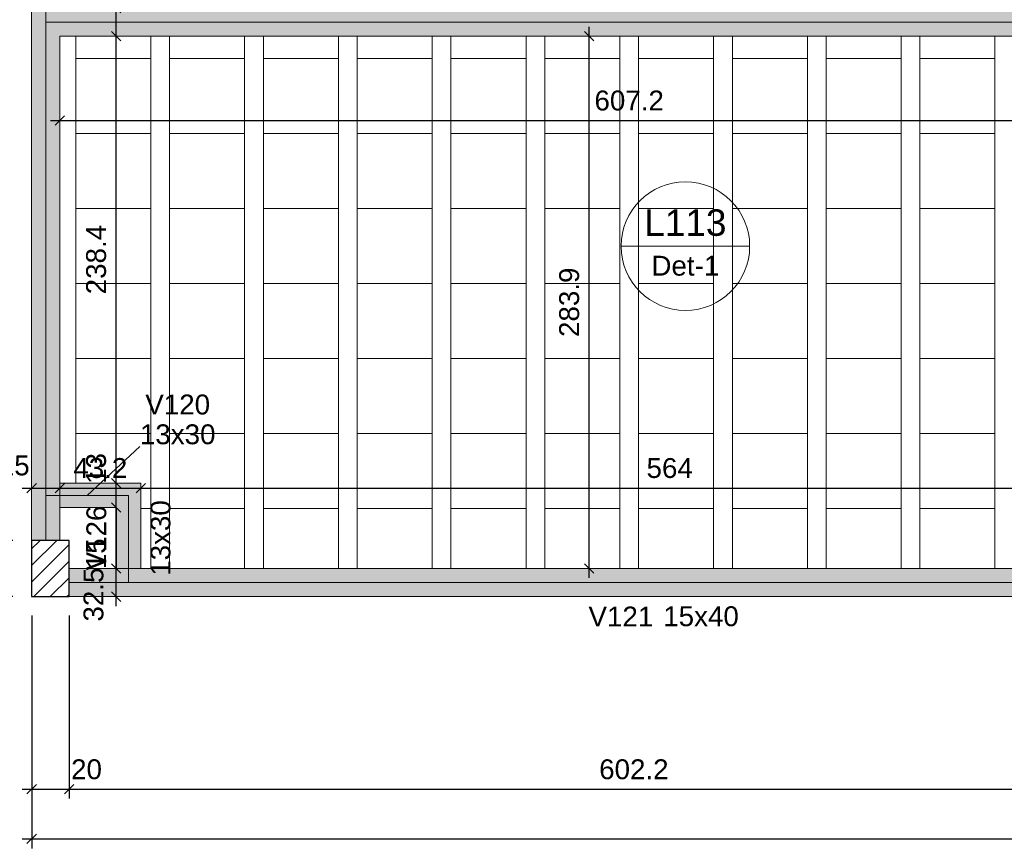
# Model space of a CAD drawing. Header units: millimetres. Extents: x 0 to 119, y 0 to 84.
# Tile 3 of 35: x 10 to 21, y 32 to 41. Entities that reach past the tile are written whole.
import ezdxf

# ---------------------------------------------------------------- set-up
doc = ezdxf.new("R2010")
doc.units = ezdxf.units.MM
doc.header["$MEASUREMENT"] = 0
doc.linetypes.add('NULL', pattern=[0])
doc.layers.get('0').update_dxf_attribs({"lineweight": 18})
for name, color, linetype, lineweight in [('FO-Cotas', 5, 'Continuous', 5), ('FO-Eixos', 5, 'Continuous', 5), ('FO-Hachura pilar que passa', 19, 'Continuous', 5), ('FO-Hachura viga', 43, 'Continuous', 5), ('FO-Hachuras das lajes', 1, 'Continuous', 20), ('FO-Pilares', 4, 'Continuous', 30), ('FO-Textos das lajes', 3, 'Continuous', 20), ('FO-Textos das vigas', 7, 'Continuous', 5), ('FO-Vigas', 1, 'Continuous', 20)]:
    doc.layers.add(name, color=color, linetype=linetype, lineweight=lineweight)
doc.styles.add('Arial', font='txt')
doc.dimstyles.new('UM_50.000000', dxfattribs={"dimtxt": 0.18, "dimasz": 0.1, "dimexe": 0.1, "dimexo": 0.2, "dimgap": 0, "dimtad": 1, "dimtih": 1, "dimtoh": 1, "dimdec": 1, "dimlfac": 50, "dimzin": 0, "dimdsep": 46, "dimtxsty": 'Standard', "dimcen": 0.09, "dimdle": 0.1, "dimadec": 1, "dimazin": 2, "dimtfac": 1, "dimtdec": 4, "dimtofl": 0, "dimtmove": 0, "dimatfit": 3, "dimfxl": 1, "dimtolj": 1, "dimarcsym": 0})

# ---------------------------------------------------------------- blocks, each defined once
blk = doc.blocks.new('_Oblique')
at = {"color": 0, "linetype": 'ByBlock', "lineweight": -2}
blk.add_line((-0.5, -0.5), (0.5, 0.5), dxfattribs=at)
blk = doc.blocks.new('*D26')
at = {"layer": 'Defpoints', "color": 0}
for p in [(10.315, 34.555), (10.715, 34.555), (10.715, 32.501)]:
    blk.add_point(p, dxfattribs=at)
at = {"layer": 'FO-Cotas', "color": 0, "lineweight": -2}
for p, q in [((10.315, 34.355), (10.315, 32.401)), ((10.715, 34.355), (10.715, 32.401)), ((10.215, 32.501), (10.815, 32.501))]:
    blk.add_line(p, q, dxfattribs=at)
at = {"layer": 'FO-Cotas', "color": 0, "lineweight": -2, "xscale": 0.1, "yscale": 0.1, "zscale": 0.1, "rotation": 180}
blk.add_blockref('_Oblique', (10.315, 32.501), dxfattribs=at)
at = {"layer": 'FO-Cotas', "color": 0, "lineweight": -2, "xscale": 0.1, "yscale": 0.1, "zscale": 0.1}
blk.add_blockref('_Oblique', (10.715, 32.501), dxfattribs=at)
at = {"layer": 'FO-Cotas', "color": 7, "insert": (10.9, 32.713), "char_height": 0.2118, "attachment_point": 5, "rotation": 0.0057, "style": 'Arial'}
blk.add_mtext('\\A1;20', dxfattribs=at)
blk = doc.blocks.new('*D27')
at = {"layer": 'Defpoints', "color": 0}
for p in [(10.715, 34.555), (22.758, 34.041), (22.758, 32.501)]:
    blk.add_point(p, dxfattribs=at)
at = {"layer": 'FO-Cotas', "color": 0, "lineweight": -2}
for p, q in [((10.715, 34.355), (10.715, 32.401)), ((22.758, 33.841), (22.758, 32.401)), ((10.615, 32.501), (22.858, 32.501))]:
    blk.add_line(p, q, dxfattribs=at)
at = {"layer": 'FO-Cotas', "color": 0, "lineweight": -2, "xscale": 0.1, "yscale": 0.1, "zscale": 0.1, "rotation": 180}
blk.add_blockref('_Oblique', (10.715, 32.501), dxfattribs=at)
at = {"layer": 'FO-Cotas', "color": 0, "lineweight": -2, "xscale": 0.1, "yscale": 0.1, "zscale": 0.1}
blk.add_blockref('_Oblique', (22.758, 32.501), dxfattribs=at)
at = {"layer": 'FO-Cotas', "color": 7, "insert": (16.736, 32.713), "char_height": 0.2118, "attachment_point": 5, "rotation": 0.0057, "style": 'Arial'}
blk.add_mtext('\\A1;602.2', dxfattribs=at)
blk = doc.blocks.new('*D44')
at = {"layer": 'Defpoints', "color": 0}
for p in [(10.315, 34.555), (79.615, 33.913), (79.615, 31.971)]:
    blk.add_point(p, dxfattribs=at)
at = {"layer": 'FO-Cotas', "color": 0, "lineweight": -2}
for p, q in [((10.315, 34.355), (10.315, 31.871)), ((79.615, 33.713), (79.615, 31.871)), ((10.215, 31.971), (79.715, 31.971))]:
    blk.add_line(p, q, dxfattribs=at)
at = {"layer": 'FO-Cotas', "color": 0, "lineweight": -2, "xscale": 0.1, "yscale": 0.1, "zscale": 0.1, "rotation": 180}
blk.add_blockref('_Oblique', (10.315, 31.971), dxfattribs=at)
at = {"layer": 'FO-Cotas', "color": 0, "lineweight": -2, "xscale": 0.1, "yscale": 0.1, "zscale": 0.1}
blk.add_blockref('_Oblique', (79.615, 31.971), dxfattribs=at)
at = {"layer": 'FO-Cotas', "color": 7, "insert": (44.965, 32.183), "char_height": 0.2118, "attachment_point": 5, "style": 'Arial'}
blk.add_mtext('\\A1;3465', dxfattribs=at)
blk = doc.blocks.new('*D47')
at = {"layer": 'Defpoints', "color": 0}
for p in [(8.903, 35.155), (10.315, 35.155), (10.315, 34.555)]:
    blk.add_point(p, dxfattribs=at)
at = {"layer": 'FO-Cotas', "color": 0, "lineweight": -2}
for p, q in [((8.903, 34.455), (8.903, 35.255)), ((10.115, 35.155), (8.803, 35.155)), ((10.115, 34.555), (8.803, 34.555))]:
    blk.add_line(p, q, dxfattribs=at)
at = {"layer": 'FO-Cotas', "color": 0, "lineweight": -2, "xscale": 0.1, "yscale": 0.1, "zscale": 0.1}
for p, rotation in [((8.903, 35.155), 90), ((8.903, 34.555), 270)]:
    blk.add_blockref('_Oblique', p, dxfattribs=dict(at, rotation=rotation))
at = {"layer": 'FO-Cotas', "color": 7, "insert": (8.691, 34.855), "char_height": 0.2118, "attachment_point": 5, "rotation": 90, "style": 'Arial'}
blk.add_mtext('\\A1;30', dxfattribs=at)
blk = doc.blocks.new('*D48')
at = {"layer": 'Defpoints', "color": 0}
for p in [(8.903, 41.498), (10.315, 41.498), (10.315, 35.155)]:
    blk.add_point(p, dxfattribs=at)
at = {"layer": 'FO-Cotas', "color": 0, "lineweight": -2}
for p, q in [((8.903, 35.055), (8.903, 41.598)), ((10.115, 41.498), (8.803, 41.498)), ((10.115, 35.155), (8.803, 35.155))]:
    blk.add_line(p, q, dxfattribs=at)
at = {"layer": 'FO-Cotas', "color": 0, "lineweight": -2, "xscale": 0.1, "yscale": 0.1, "zscale": 0.1}
for p, rotation in [((8.903, 41.498), 90), ((8.903, 35.155), 270)]:
    blk.add_blockref('_Oblique', p, dxfattribs=dict(at, rotation=rotation))
at = {"layer": 'FO-Cotas', "color": 7, "insert": (8.691, 38.327), "char_height": 0.2118, "attachment_point": 5, "rotation": 90, "style": 'Arial'}
blk.add_mtext('\\A1;317.2', dxfattribs=at)
blk = doc.blocks.new('*D58')
at = {"layer": 'Defpoints', "color": 0}
for p in [(8.373, 75.408), (10.315, 75.408), (10.315, 34.555)]:
    blk.add_point(p, dxfattribs=at)
at = {"layer": 'FO-Cotas', "color": 0, "lineweight": -2}
for p, q in [((8.373, 34.455), (8.373, 75.508)), ((10.115, 75.408), (8.273, 75.408)), ((10.115, 34.555), (8.273, 34.555))]:
    blk.add_line(p, q, dxfattribs=at)
at = {"layer": 'FO-Cotas', "color": 0, "lineweight": -2, "xscale": 0.1, "yscale": 0.1, "zscale": 0.1}
for p, rotation in [((8.373, 75.408), 90), ((8.373, 34.555), 270)]:
    blk.add_blockref('_Oblique', p, dxfattribs=dict(at, rotation=rotation))
at = {"layer": 'FO-Cotas', "color": 7, "insert": (8.161, 54.982), "char_height": 0.2118, "attachment_point": 5, "rotation": 90, "style": 'Arial'}
blk.add_mtext('\\A1;2042.7', dxfattribs=at)
blk = doc.blocks.new('*D81')
at = {"layer": 'Defpoints', "color": 0}
for p in [(10.315, 35.713), (10.615, 35.713), (10.615, 35.713)]:
    blk.add_point(p, dxfattribs=at)
at = {"layer": 'FO-Cotas', "color": 0, "lineweight": -2}
blk.add_line((10.215, 35.713), (10.715, 35.713), dxfattribs=at)
at = {"layer": 'FO-Cotas', "color": 0, "lineweight": -2, "xscale": 0.1, "yscale": 0.1, "zscale": 0.1, "rotation": 180}
blk.add_blockref('_Oblique', (10.315, 35.713), dxfattribs=at)
at = {"layer": 'FO-Cotas', "color": 0, "lineweight": -2, "xscale": 0.1, "yscale": 0.1, "zscale": 0.1}
blk.add_blockref('_Oblique', (10.615, 35.713), dxfattribs=at)
at = {"layer": 'FO-Cotas', "color": 7, "insert": (10.129, 35.953), "char_height": 0.2118, "attachment_point": 5, "rotation": 0.0057, "style": 'Arial'}
blk.add_mtext('\\A1;15', dxfattribs=at)
blk = doc.blocks.new('*D82')
at = {"layer": 'Defpoints', "color": 0}
for p in [(10.615, 35.713), (11.479, 35.713), (11.479, 35.713)]:
    blk.add_point(p, dxfattribs=at)
at = {"layer": 'FO-Cotas', "color": 0, "lineweight": -2}
blk.add_line((10.515, 35.713), (11.579, 35.713), dxfattribs=at)
at = {"layer": 'FO-Cotas', "color": 0, "lineweight": -2, "xscale": 0.1, "yscale": 0.1, "zscale": 0.1, "rotation": 180}
blk.add_blockref('_Oblique', (10.615, 35.713), dxfattribs=at)
at = {"layer": 'FO-Cotas', "color": 0, "lineweight": -2, "xscale": 0.1, "yscale": 0.1, "zscale": 0.1}
blk.add_blockref('_Oblique', (11.479, 35.713), dxfattribs=at)
at = {"layer": 'FO-Cotas', "color": 7, "insert": (11.047, 35.925), "char_height": 0.2118, "attachment_point": 5, "rotation": 0.0057, "style": 'Arial'}
blk.add_mtext('\\A1;43.2', dxfattribs=at)
blk = doc.blocks.new('*D83')
at = {"layer": 'Defpoints', "color": 0}
for p in [(11.479, 35.713), (22.758, 35.713), (22.758, 35.713)]:
    blk.add_point(p, dxfattribs=at)
at = {"layer": 'FO-Cotas', "color": 0, "lineweight": -2}
blk.add_line((11.379, 35.713), (22.858, 35.713), dxfattribs=at)
at = {"layer": 'FO-Cotas', "color": 0, "lineweight": -2, "xscale": 0.1, "yscale": 0.1, "zscale": 0.1, "rotation": 180}
blk.add_blockref('_Oblique', (11.479, 35.713), dxfattribs=at)
at = {"layer": 'FO-Cotas', "color": 0, "lineweight": -2, "xscale": 0.1, "yscale": 0.1, "zscale": 0.1}
blk.add_blockref('_Oblique', (22.758, 35.713), dxfattribs=at)
at = {"layer": 'FO-Cotas', "color": 7, "insert": (17.118, 35.925), "char_height": 0.2118, "attachment_point": 5, "rotation": 0.0057, "style": 'Arial'}
blk.add_mtext('\\A1;564', dxfattribs=at)
blk = doc.blocks.new('*D99')
at = {"layer": 'Defpoints', "color": 0}
for p in [(10.615, 39.632), (22.758, 39.632), (22.758, 39.632)]:
    blk.add_point(p, dxfattribs=at)
at = {"layer": 'FO-Cotas', "color": 0, "lineweight": -2}
blk.add_line((10.515, 39.632), (22.858, 39.632), dxfattribs=at)
at = {"layer": 'FO-Cotas', "color": 0, "lineweight": -2, "xscale": 0.1, "yscale": 0.1, "zscale": 0.1, "rotation": 180}
blk.add_blockref('_Oblique', (10.615, 39.632), dxfattribs=at)
at = {"layer": 'FO-Cotas', "color": 0, "lineweight": -2, "xscale": 0.1, "yscale": 0.1, "zscale": 0.1}
blk.add_blockref('_Oblique', (22.758, 39.632), dxfattribs=at)
at = {"layer": 'FO-Cotas', "color": 7, "insert": (16.686, 39.844), "char_height": 0.2118, "attachment_point": 5, "rotation": 0.0057, "style": 'Arial'}
blk.add_mtext('\\A1;607.2', dxfattribs=at)
blk = doc.blocks.new('*D141')
at = {"layer": 'Defpoints', "color": 0}
for p in [(11.215, 34.855), (11.215, 34.855), (11.215, 34.555)]:
    blk.add_point(p, dxfattribs=at)
at = {"layer": 'FO-Cotas', "color": 0, "lineweight": -2}
blk.add_line((11.215, 34.455), (11.215, 34.955), dxfattribs=at)
at = {"layer": 'FO-Cotas', "color": 0, "lineweight": -2, "xscale": 0.1, "yscale": 0.1, "zscale": 0.1}
for p, rotation in [((11.215, 34.855), 90), ((11.215, 34.555), 270)]:
    blk.add_blockref('_Oblique', p, dxfattribs=dict(at, rotation=rotation))
at = {"layer": 'FO-Cotas', "color": 7, "insert": (11.003, 35.012), "char_height": 0.2118, "attachment_point": 5, "rotation": 90, "style": 'Arial'}
blk.add_mtext('\\A1;15', dxfattribs=at)
blk = doc.blocks.new('*D142')
at = {"layer": 'Defpoints', "color": 0}
for p in [(11.215, 35.505), (11.215, 35.505), (11.215, 34.855)]:
    blk.add_point(p, dxfattribs=at)
at = {"layer": 'FO-Cotas', "color": 0, "lineweight": -2}
blk.add_line((11.215, 34.755), (11.215, 35.605), dxfattribs=at)
at = {"layer": 'FO-Cotas', "color": 0, "lineweight": -2, "xscale": 0.1, "yscale": 0.1, "zscale": 0.1}
for p, rotation in [((11.215, 35.505), 90), ((11.215, 34.855), 270)]:
    blk.add_blockref('_Oblique', p, dxfattribs=dict(at, rotation=rotation))
at = {"layer": 'FO-Cotas', "color": 7, "insert": (10.975, 34.577), "char_height": 0.2118, "attachment_point": 5, "rotation": 90, "style": 'Arial'}
blk.add_mtext('\\A1;32.5', dxfattribs=at)
blk = doc.blocks.new('*D143')
at = {"layer": 'Defpoints', "color": 0}
for p in [(11.215, 35.765), (11.215, 35.765), (11.215, 35.505)]:
    blk.add_point(p, dxfattribs=at)
at = {"layer": 'FO-Cotas', "color": 0, "lineweight": -2}
blk.add_line((11.215, 35.405), (11.215, 35.865), dxfattribs=at)
at = {"layer": 'FO-Cotas', "color": 0, "lineweight": -2, "xscale": 0.1, "yscale": 0.1, "zscale": 0.1}
for p, rotation in [((11.215, 35.765), 90), ((11.215, 35.505), 270)]:
    blk.add_blockref('_Oblique', p, dxfattribs=dict(at, rotation=rotation))
at = {"layer": 'FO-Cotas', "color": 7, "insert": (11.003, 35.922), "char_height": 0.2118, "attachment_point": 5, "rotation": 90, "style": 'Arial'}
blk.add_mtext('\\A1;13', dxfattribs=at)
blk = doc.blocks.new('*D144')
at = {"layer": 'Defpoints', "color": 0}
for p in [(11.215, 40.532), (11.215, 40.532), (11.215, 35.765)]:
    blk.add_point(p, dxfattribs=at)
at = {"layer": 'FO-Cotas', "color": 0, "lineweight": -2}
blk.add_line((11.215, 35.665), (11.215, 40.632), dxfattribs=at)
at = {"layer": 'FO-Cotas', "color": 0, "lineweight": -2, "xscale": 0.1, "yscale": 0.1, "zscale": 0.1}
for p, rotation in [((11.215, 40.532), 90), ((11.215, 35.765), 270)]:
    blk.add_blockref('_Oblique', p, dxfattribs=dict(at, rotation=rotation))
at = {"layer": 'FO-Cotas', "color": 7, "insert": (11.003, 38.149), "char_height": 0.2118, "attachment_point": 5, "rotation": 90, "style": 'Arial'}
blk.add_mtext('\\A1;238.4', dxfattribs=at)
blk = doc.blocks.new('*D145')
at = {"layer": 'Defpoints', "color": 0}
for p in [(11.215, 40.832), (11.215, 40.832), (11.215, 40.532)]:
    blk.add_point(p, dxfattribs=at)
at = {"layer": 'FO-Cotas', "color": 0, "lineweight": -2}
blk.add_line((11.215, 40.432), (11.215, 40.932), dxfattribs=at)
at = {"layer": 'FO-Cotas', "color": 0, "lineweight": -2, "xscale": 0.1, "yscale": 0.1, "zscale": 0.1}
for p, rotation in [((11.215, 40.832), 90), ((11.215, 40.532), 270)]:
    blk.add_blockref('_Oblique', p, dxfattribs=dict(at, rotation=rotation))
at = {"layer": 'FO-Cotas', "color": 7, "insert": (11.003, 40.989), "char_height": 0.2118, "attachment_point": 5, "rotation": 90, "style": 'Arial'}
blk.add_mtext('\\A1;15', dxfattribs=at)
blk = doc.blocks.new('*D150')
at = {"layer": 'Defpoints', "color": 0}
for p in [(16.259, 40.532), (16.259, 40.532), (16.259, 34.855)]:
    blk.add_point(p, dxfattribs=at)
at = {"layer": 'FO-Cotas', "color": 0, "lineweight": -2}
blk.add_line((16.259, 34.755), (16.259, 40.632), dxfattribs=at)
at = {"layer": 'FO-Cotas', "color": 0, "lineweight": -2, "xscale": 0.1, "yscale": 0.1, "zscale": 0.1}
for p, rotation in [((16.259, 40.532), 90), ((16.259, 34.855), 270)]:
    blk.add_blockref('_Oblique', p, dxfattribs=dict(at, rotation=rotation))
at = {"layer": 'FO-Cotas', "color": 7, "insert": (16.047, 37.694), "char_height": 0.2118, "attachment_point": 5, "rotation": 90, "style": 'Arial'}
blk.add_mtext('\\A1;283.9', dxfattribs=at)

msp = doc.modelspace()

# ---------------------------------------------------------------- hatches: boundary and pattern name
at = {"layer": 'FO-Hachura pilar que passa', "linetype": 'Continuous'}
h = msp.add_hatch(dxfattribs=at)
h.set_pattern_fill('ANSI31', color=19, style=0)
h.paths.add_polyline_path([(10.7146, 35.1552), (10.5146, 35.1552), (10.3146, 35.1552), (10.3146, 34.8552), (10.3146, 34.5552), (10.5146, 34.5552), (10.7146, 34.5552), (10.7146, 34.8552)])
at = {"layer": 'FO-Hachura viga', "linetype": 'Continuous'}
for points in [[(10.6146, 40.8324), (10.6146, 40.8324), (10.6146, 41.4984), (10.3146, 41.4984), (10.3146, 40.6822), (10.4646, 40.6822), (10.6146, 40.8324)], [(22.7582, 40.8324), (22.7582, 40.8324), (10.6146, 40.8324), (10.4646, 40.6822), (10.6146, 40.5322), (22.7582, 40.5322), (22.7582, 40.8324)], [(10.6146, 40.5322), (10.6146, 40.5322), (10.4646, 40.6822), (10.3146, 40.6822), (10.3146, 35.6354), (10.6146, 35.6354), (10.6146, 40.5322)], [(11.479, 35.7654), (11.479, 35.7654), (10.6146, 35.7654), (10.4646, 35.6354), (10.6146, 35.5054), (11.219, 35.5054), (11.479, 35.7654)], [(11.479, 34.8554), (11.479, 34.8554), (11.479, 35.7654), (11.219, 35.5054), (11.219, 34.8554), (11.349, 34.7054), (11.479, 34.8554)], [(10.6146, 35.6354), (10.6146, 35.6354), (10.3146, 35.6354), (10.3146, 35.1554), (10.6146, 35.1554), (10.6146, 35.6354)], [(11.349, 34.8554), (11.349, 34.8554), (10.7146, 34.8554), (10.7146, 34.5554), (11.349, 34.5554), (11.349, 34.8554)], [(22.7582, 34.8554), (22.7582, 34.8554), (11.349, 34.8554), (11.349, 34.5554), (22.7582, 34.5554), (22.7582, 34.8554)]]:
    msp.add_hatch(color=43, dxfattribs=at).paths.add_polyline_path(points)

# ---------------------------------------------------------------- linework, layer by layer
at = {"layer": 'FO-Cotas', "linetype": 'Continuous'}
msp.add_line((10.9068, 35.6352), (11.4677, 36.156), dxfattribs=at)
at = {"layer": 'FO-Eixos'}
for p, q in [((10.4646, 40.6822), (10.4646, 41.4984)), ((10.4646, 40.6822), (22.758, 40.6822)), ((10.4646, 35.6352), (10.4646, 40.6822)), ((10.4646, 35.1552), (10.4646, 35.6352)), ((10.4646, 35.6352), (11.349, 35.6352)), ((11.349, 34.7052), (11.349, 35.6352)), ((10.7146, 34.7052), (11.349, 34.7052)), ((11.349, 34.7052), (22.758, 34.7052))]:
    msp.add_line(p, q, dxfattribs=at)
for points in [[(11.586, 39.4942), (11.586, 40.2932), (10.786, 40.2932), (10.786, 39.4942), (11.586, 39.4942)], [(12.586, 39.4942), (12.586, 40.2932), (11.786, 40.2932), (11.786, 39.4942), (12.586, 39.4942)], [(13.586, 39.4942), (13.586, 40.2932), (12.786, 40.2932), (12.786, 39.4942), (13.586, 39.4942)], [(14.586, 39.4942), (14.586, 40.2932), (13.786, 40.2932), (13.786, 39.4942), (14.586, 39.4942)], [(15.586, 39.4942), (15.586, 40.2932), (14.786, 40.2932), (14.786, 39.4942), (15.586, 39.4942)], [(16.586, 39.4942), (16.586, 40.2932), (15.786, 40.2932), (15.786, 39.4942), (16.586, 39.4942)], [(17.586, 39.4942), (17.586, 40.2932), (16.786, 40.2932), (16.786, 39.4942), (17.586, 39.4942)], [(18.586, 39.4942), (18.586, 40.2932), (17.786, 40.2932), (17.786, 39.4942), (18.586, 39.4942)], [(19.586, 39.4942), (19.586, 40.2932), (18.786, 40.2932), (18.786, 39.4942), (19.586, 39.4942)], [(20.586, 39.4942), (20.586, 40.2932), (19.786, 40.2932), (19.786, 39.4942), (20.586, 39.4942)], [(11.586, 38.6942), (11.586, 39.4942), (10.786, 39.4942), (10.786, 38.6942), (11.586, 38.6942)], [(12.586, 38.6942), (12.586, 39.4942), (11.786, 39.4942), (11.786, 38.6942), (12.586, 38.6942)], [(13.586, 38.6942), (13.586, 39.4942), (12.786, 39.4942), (12.786, 38.6942), (13.586, 38.6942)], [(14.586, 38.6942), (14.586, 39.4942), (13.786, 39.4942), (13.786, 38.6942), (14.586, 38.6942)], [(15.586, 38.6942), (15.586, 39.4942), (14.786, 39.4942), (14.786, 38.6942), (15.586, 38.6942)], [(16.586, 38.6942), (16.586, 39.4942), (15.786, 39.4942), (15.786, 38.6942), (16.586, 38.6942)], [(17.586, 38.6942), (17.586, 39.4942), (16.786, 39.4942), (16.786, 38.6942), (17.586, 38.6942)], [(18.586, 38.6942), (18.586, 39.4942), (17.786, 39.4942), (17.786, 38.6942), (18.586, 38.6942)], [(19.586, 38.6942), (19.586, 39.4942), (18.786, 39.4942), (18.786, 38.6942), (19.586, 38.6942)], [(20.586, 38.6942), (20.586, 39.4942), (19.786, 39.4942), (19.786, 38.6942), (20.586, 38.6942)], [(11.586, 37.8932), (11.586, 38.6942), (10.786, 38.6942), (10.786, 37.8932), (11.586, 37.8932)], [(12.586, 37.8932), (12.586, 38.6942), (11.786, 38.6942), (11.786, 37.8932), (12.586, 37.8932)], [(13.586, 37.8932), (13.586, 38.6942), (12.786, 38.6942), (12.786, 37.8932), (13.586, 37.8932)], [(14.586, 37.8932), (14.586, 38.6942), (13.786, 38.6942), (13.786, 37.8932), (14.586, 37.8932)], [(15.586, 37.8932), (15.586, 38.6942), (14.786, 38.6942), (14.786, 37.8932), (15.586, 37.8932)], [(16.586, 37.8932), (16.586, 38.6942), (15.786, 38.6942), (15.786, 37.8932), (16.586, 37.8932)], [(17.586, 37.8932), (17.586, 38.6942), (16.786, 38.6942), (16.786, 37.8932), (17.586, 37.8932)], [(18.586, 37.8932), (18.586, 38.6942), (17.786, 38.6942), (17.786, 37.8932), (18.586, 37.8932)], [(19.586, 37.8932), (19.586, 38.6942), (18.786, 38.6942), (18.786, 37.8932), (19.586, 37.8932)], [(20.586, 37.8932), (20.586, 38.6942), (19.786, 38.6942), (19.786, 37.8932), (20.586, 37.8932)], [(11.586, 37.0942), (11.586, 37.8932), (10.786, 37.8932), (10.786, 37.0942), (11.586, 37.0942)], [(12.586, 37.0942), (12.586, 37.8932), (11.786, 37.8932), (11.786, 37.0942), (12.586, 37.0942)], [(13.586, 37.0942), (13.586, 37.8932), (12.786, 37.8932), (12.786, 37.0942), (13.586, 37.0942)], [(14.586, 37.0942), (14.586, 37.8932), (13.786, 37.8932), (13.786, 37.0942), (14.586, 37.0942)], [(15.586, 37.0942), (15.586, 37.8932), (14.786, 37.8932), (14.786, 37.0942), (15.586, 37.0942)], [(16.586, 37.0942), (16.586, 37.8932), (15.786, 37.8932), (15.786, 37.0942), (16.586, 37.0942)], [(17.586, 37.0942), (17.586, 37.8932), (16.786, 37.8932), (16.786, 37.0942), (17.586, 37.0942)], [(18.586, 37.0942), (18.586, 37.8932), (17.786, 37.8932), (17.786, 37.0942), (18.586, 37.0942)], [(19.586, 37.0942), (19.586, 37.8932), (18.786, 37.8932), (18.786, 37.0942), (19.586, 37.0942)], [(20.586, 37.0942), (20.586, 37.8932), (19.786, 37.8932), (19.786, 37.0942), (20.586, 37.0942)], [(11.586, 36.2932), (11.586, 37.0942), (10.786, 37.0942), (10.786, 36.2932), (11.586, 36.2932)], [(12.586, 36.2932), (12.586, 37.0942), (11.786, 37.0942), (11.786, 36.2932), (12.586, 36.2932)], [(13.586, 36.2932), (13.586, 37.0942), (12.786, 37.0942), (12.786, 36.2932), (13.586, 36.2932)], [(14.586, 36.2932), (14.586, 37.0942), (13.786, 37.0942), (13.786, 36.2932), (14.586, 36.2932)], [(15.586, 36.2932), (15.586, 37.0942), (14.786, 37.0942), (14.786, 36.2932), (15.586, 36.2932)], [(16.586, 36.2932), (16.586, 37.0942), (15.786, 37.0942), (15.786, 36.2932), (16.586, 36.2932)], [(17.586, 36.2932), (17.586, 37.0942), (16.786, 37.0942), (16.786, 36.2932), (17.586, 36.2932)], [(18.586, 36.2932), (18.586, 37.0942), (17.786, 37.0942), (17.786, 36.2932), (18.586, 36.2932)], [(19.586, 36.2932), (19.586, 37.0942), (18.786, 37.0942), (18.786, 36.2932), (19.586, 36.2932)], [(20.586, 36.2932), (20.586, 37.0942), (19.786, 37.0942), (19.786, 36.2932), (20.586, 36.2932)], [(12.586, 35.4942), (12.586, 36.2932), (11.786, 36.2932), (11.786, 35.4942), (12.586, 35.4942)], [(13.586, 35.4942), (13.586, 36.2932), (12.786, 36.2932), (12.786, 35.4942), (13.586, 35.4942)], [(14.586, 35.4942), (14.586, 36.2932), (13.786, 36.2932), (13.786, 35.4942), (14.586, 35.4942)], [(15.586, 35.4942), (15.586, 36.2932), (14.786, 36.2932), (14.786, 35.4942), (15.586, 35.4942)], [(16.586, 35.4942), (16.586, 36.2932), (15.786, 36.2932), (15.786, 35.4942), (16.586, 35.4942)], [(17.586, 35.4942), (17.586, 36.2932), (16.786, 36.2932), (16.786, 35.4942), (17.586, 35.4942)], [(18.586, 35.4942), (18.586, 36.2932), (17.786, 36.2932), (17.786, 35.4942), (18.586, 35.4942)], [(19.586, 35.4942), (19.586, 36.2932), (18.786, 36.2932), (18.786, 35.4942), (19.586, 35.4942)], [(20.586, 35.4942), (20.586, 36.2932), (19.786, 36.2932), (19.786, 35.4942), (20.586, 35.4942)]]:
    msp.add_lwpolyline(points, close=True, dxfattribs=at)
for points in [[(11.479, 35.4942), (11.586, 35.4942), (11.586, 36.2932), (10.786, 36.2932), (10.786, 35.7652)], [(12.586, 34.8552), (12.586, 35.4942), (11.786, 35.4942), (11.786, 34.8552)], [(13.586, 34.8552), (13.586, 35.4942), (12.786, 35.4942), (12.786, 34.8552)], [(14.586, 34.8552), (14.586, 35.4942), (13.786, 35.4942), (13.786, 34.8552)], [(15.586, 34.8552), (15.586, 35.4942), (14.786, 35.4942), (14.786, 34.8552)], [(16.586, 34.8552), (16.586, 35.4942), (15.786, 35.4942), (15.786, 34.8552)], [(17.586, 34.8552), (17.586, 35.4942), (16.786, 35.4942), (16.786, 34.8552)], [(18.586, 34.8552), (18.586, 35.4942), (17.786, 35.4942), (17.786, 34.8552)], [(19.586, 34.8552), (19.586, 35.4942), (18.786, 35.4942), (18.786, 34.8552)], [(20.586, 34.8552), (20.586, 35.4942), (19.786, 35.4942), (19.786, 34.8552)]]:
    msp.add_lwpolyline(points, dxfattribs=at)
at = {"layer": 'FO-Hachuras das lajes'}
for p, q in [((10.786, 35.7652), (10.786, 40.5322)), ((11.586, 35.7652), (11.586, 40.5322)), ((11.786, 35.7652), (11.786, 40.5322)), ((12.586, 35.7652), (12.586, 40.5322)), ((12.786, 35.7652), (12.786, 40.5322)), ((13.586, 35.7652), (13.586, 40.5322)), ((13.786, 35.7652), (13.786, 40.5322)), ((14.586, 35.7652), (14.586, 40.5322)), ((14.786, 35.7652), (14.786, 40.5322)), ((15.586, 35.7652), (15.586, 40.5322)), ((15.786, 35.7652), (15.786, 40.5322)), ((16.586, 35.7652), (16.586, 40.5322)), ((16.786, 35.7652), (16.786, 40.5322)), ((17.586, 35.7652), (17.586, 40.5322)), ((17.786, 35.7652), (17.786, 40.5322)), ((18.586, 35.7652), (18.586, 40.5322)), ((18.786, 35.7652), (18.786, 40.5322)), ((19.586, 35.7652), (19.586, 40.5322)), ((19.786, 35.7652), (19.786, 40.5322)), ((20.586, 35.7652), (20.586, 40.5322)), ((11.586, 35.6352), (11.586, 35.7652)), ((11.786, 35.6352), (11.786, 35.7652)), ((12.586, 35.6352), (12.586, 35.7652)), ((12.786, 35.6352), (12.786, 35.7652)), ((13.586, 35.6352), (13.586, 35.7652)), ((13.786, 35.6352), (13.786, 35.7652)), ((14.586, 35.6352), (14.586, 35.7652)), ((14.786, 35.6352), (14.786, 35.7652)), ((15.586, 35.6352), (15.586, 35.7652)), ((15.786, 35.6352), (15.786, 35.7652)), ((16.586, 35.6352), (16.586, 35.7652)), ((16.786, 35.6352), (16.786, 35.7652)), ((17.586, 35.6352), (17.586, 35.7652)), ((17.786, 35.6352), (17.786, 35.7652)), ((18.586, 35.6352), (18.586, 35.7652)), ((18.786, 35.6352), (18.786, 35.7652)), ((19.586, 35.6352), (19.586, 35.7652)), ((19.786, 35.6352), (19.786, 35.7652)), ((20.586, 35.6352), (20.586, 35.7652)), ((11.586, 34.8552), (11.586, 35.6352)), ((11.786, 34.8552), (11.786, 35.6352)), ((12.586, 34.8552), (12.586, 35.6352)), ((12.786, 34.8552), (12.786, 35.6352)), ((13.586, 34.8552), (13.586, 35.6352)), ((13.786, 34.8552), (13.786, 35.6352)), ((14.586, 34.8552), (14.586, 35.6352)), ((14.786, 34.8552), (14.786, 35.6352)), ((15.586, 34.8552), (15.586, 35.6352)), ((15.786, 34.8552), (15.786, 35.6352)), ((16.586, 34.8552), (16.586, 35.6352)), ((16.786, 34.8552), (16.786, 35.6352)), ((17.586, 34.8552), (17.586, 35.6352)), ((17.786, 34.8552), (17.786, 35.6352)), ((18.586, 34.8552), (18.586, 35.6352)), ((18.786, 34.8552), (18.786, 35.6352)), ((19.586, 34.8552), (19.586, 35.6352)), ((19.786, 34.8552), (19.786, 35.6352)), ((20.586, 34.8552), (20.586, 35.6352))]:
    msp.add_line(p, q, dxfattribs=at)
at = {"layer": 'FO-Pilares'}
msp.add_lwpolyline([(10.7146, 35.1552), (10.5146, 35.1552), (10.3146, 35.1552), (10.3146, 34.8552), (10.3146, 34.5552), (10.5146, 34.5552), (10.7146, 34.5552), (10.7146, 34.8552), (10.7146, 35.1552)], close=True, dxfattribs=at)
at = {"layer": 'FO-Textos das lajes'}
msp.add_line((16.6, 38.2927), (17.9708, 38.2927), dxfattribs=at)
msp.add_circle((17.2854, 38.2927), 0.6854, dxfattribs=at)
at = {"layer": 'FO-Vigas'}
for p, q in [((10.3146, 40.6822), (10.3146, 41.4984)), ((10.3146, 35.6352), (10.3146, 40.6822)), ((10.6146, 40.5322), (22.758, 40.5322)), ((10.6146, 35.6352), (10.6146, 40.5322)), ((10.6146, 35.7652), (11.479, 35.7652)), ((11.479, 34.8552), (11.479, 35.7652)), ((10.3146, 35.1552), (10.3146, 35.6352)), ((10.6146, 35.1552), (10.6146, 35.6352)), ((10.6146, 35.5052), (11.219, 35.5052)), ((11.219, 34.8552), (11.219, 35.5052)), ((10.7146, 34.8552), (11.349, 34.8552)), ((11.349, 34.8552), (22.758, 34.8552)), ((10.7146, 34.5552), (11.349, 34.5552)), ((11.349, 34.5552), (22.758, 34.5552))]:
    msp.add_line(p, q, dxfattribs=at)

# ---------------------------------------------------------------- texts
at = {"layer": 'FO-Textos das lajes', "linetype": 'NULL', "attachment_point": 8, "line_spacing_factor": 0.798, "style": 'Arial'}
for s, insert, char_height, width in [('L113', (17.285, 38.3984), 0.2824, 1.735195), ('Det-1', (17.285, 37.9751), 0.2118, 1.418281)]:
    msp.add_mtext(s, dxfattribs=dict(at, insert=insert, char_height=char_height, width=width))
at = {"layer": 'FO-Textos das vigas', "linetype": 'NULL', "char_height": 0.2118, "line_spacing_factor": 0.798, "style": 'Arial'}
for s, insert, width, attachment_point in [('V120', (11.872, 36.4951), 1.354561, 8), ('13x30', (11.872, 36.1771), 1.580273, 8), ('V121', (16.943, 34.2371), 1.354561, 9), ('15x40', (17.049, 34.2371), 1.580273, 7)]:
    msp.add_mtext(s, dxfattribs=dict(at, insert=insert, width=width, attachment_point=attachment_point))
at = {"layer": 'FO-Textos das vigas', "linetype": 'NULL', "char_height": 0.2118, "attachment_point": 8, "rotation": 90.00021, "line_spacing_factor": 0.798, "style": 'Arial'}
for s, insert, width in [('V126', (11.1131, 35.1802), 1.354561), ('13x30', (11.7971, 35.1802), 1.580273)]:
    msp.add_mtext(s, dxfattribs=dict(at, insert=insert, width=width))

# ---------------------------------------------------------------- dimensions: what is measured, and where the dimension line sits
at = {"layer": 'FO-Cotas'}
for base, p1, p2, override, picture, middle in [((8.373093, 75.4081765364), (10.314593, 34.5551765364), (10.314593, 75.4081765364), {"dimtxt": 0.2118, "dimasz": 0.1, "dimexe": 0.1, "dimexo": 0.2, "dimtad": 1, "dimtih": 0, "dimtoh": 0, "dimdec": 1, "dimlfac": 50, "dimzin": 8, "dimtxsty": 'Arial', "dimblk": 'Oblique', "dimblk1": 'Oblique', "dimblk2": 'Oblique', "dimsah": 1, "dimdle": 0.1, "dimse1": 0, "dimse2": 0, "dimclrt": 7, "dimadec": 1, "dimazin": 3, "dimtmove": 2, "dimldrblk": 'Oblique'}, '*D58', (8.161293, 54.9816765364)), ((8.9026, 41.4984), (10.3146, 35.1552), (10.3146, 41.4984), {"dimtxt": 0.2118, "dimasz": 0.1, "dimexe": 0.1, "dimexo": 0.2, "dimtad": 1, "dimtih": 0, "dimtoh": 0, "dimdec": 1, "dimlfac": 50, "dimzin": 8, "dimtxsty": 'Arial', "dimblk": 'Oblique', "dimblk1": 'Oblique', "dimblk2": 'Oblique', "dimsah": 1, "dimdle": 0.1, "dimse1": 0, "dimse2": 0, "dimclrt": 7, "dimadec": 1, "dimazin": 3, "dimtmove": 2, "dimldrblk": 'Oblique'}, '*D48', (8.6908, 38.3268)), ((11.2146, 40.8322), (11.2146, 40.5322), (11.2146, 40.8322), {"dimtxt": 0.2118, "dimasz": 0.1, "dimexe": 0.1, "dimexo": 0.2, "dimtad": 1, "dimtih": 0, "dimtoh": 0, "dimdec": 1, "dimlfac": 50, "dimzin": 8, "dimtxsty": 'Arial', "dimblk": 'Oblique', "dimblk1": 'Oblique', "dimblk2": 'Oblique', "dimsah": 1, "dimdle": 0.1, "dimse1": 1, "dimse2": 1, "dimclrt": 7, "dimadec": 1, "dimazin": 3, "dimtmove": 2, "dimldrblk": 'Oblique'}, '*D145', (11.0028, 40.9895)), ((11.214593, 40.5321765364), (11.214593, 35.7651765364), (11.214593, 40.5321765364), {"dimtxt": 0.2118, "dimasz": 0.1, "dimexe": 0.1, "dimexo": 0.2, "dimtad": 1, "dimtih": 0, "dimtoh": 0, "dimdec": 1, "dimlfac": 50, "dimzin": 8, "dimtxsty": 'Arial', "dimblk": 'Oblique', "dimblk1": 'Oblique', "dimblk2": 'Oblique', "dimsah": 1, "dimdle": 0.1, "dimse1": 1, "dimse2": 1, "dimclrt": 7, "dimadec": 1, "dimazin": 3, "dimtmove": 2, "dimldrblk": 'Oblique'}, '*D144', (11.002793, 38.1486765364)), ((16.258593, 40.5321765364), (16.258593, 34.8551765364), (16.258593, 40.5321765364), {"dimtxt": 0.2118, "dimasz": 0.1, "dimexe": 0.1, "dimexo": 0.2, "dimtad": 1, "dimtih": 0, "dimtoh": 0, "dimdec": 1, "dimlfac": 50, "dimzin": 8, "dimtxsty": 'Arial', "dimblk": 'Oblique', "dimblk1": 'Oblique', "dimblk2": 'Oblique', "dimsah": 1, "dimdle": 0.1, "dimse1": 1, "dimse2": 1, "dimclrt": 7, "dimadec": 1, "dimazin": 3, "dimtmove": 2, "dimldrblk": 'Oblique'}, '*D150', (16.046793, 37.6936765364)), ((11.2146, 35.7652), (11.2146, 35.5052), (11.2146, 35.7652), {"dimtxt": 0.2118, "dimasz": 0.1, "dimexe": 0.1, "dimexo": 0.2, "dimtad": 1, "dimtih": 0, "dimtoh": 0, "dimdec": 1, "dimlfac": 50, "dimzin": 8, "dimtxsty": 'Arial', "dimblk": 'Oblique', "dimblk1": 'Oblique', "dimblk2": 'Oblique', "dimsah": 1, "dimdle": 0.1, "dimse1": 1, "dimse2": 1, "dimclrt": 7, "dimadec": 1, "dimazin": 3, "dimtmove": 2, "dimldrblk": 'Oblique'}, '*D143', (11.0028, 35.9225)), ((11.2146, 35.5052), (11.2146, 34.8552), (11.2146, 35.5052), {"dimtxt": 0.2118, "dimasz": 0.1, "dimexe": 0.1, "dimexo": 0.2, "dimtad": 1, "dimtih": 0, "dimtoh": 0, "dimdec": 1, "dimlfac": 50, "dimzin": 8, "dimtxsty": 'Arial', "dimblk": 'Oblique', "dimblk1": 'Oblique', "dimblk2": 'Oblique', "dimsah": 1, "dimdle": 0.1, "dimse1": 1, "dimse2": 1, "dimclrt": 7, "dimadec": 1, "dimazin": 3, "dimtmove": 2, "dimldrblk": 'Oblique'}, '*D142', (10.9748, 34.577)), ((8.9026, 35.1552), (10.3146, 34.5552), (10.3146, 35.1552), {"dimtxt": 0.2118, "dimasz": 0.1, "dimexe": 0.1, "dimexo": 0.2, "dimtad": 1, "dimtih": 0, "dimtoh": 0, "dimdec": 1, "dimlfac": 50, "dimzin": 8, "dimtxsty": 'Arial', "dimblk": 'Oblique', "dimblk1": 'Oblique', "dimblk2": 'Oblique', "dimsah": 1, "dimdle": 0.1, "dimse1": 0, "dimse2": 0, "dimclrt": 7, "dimadec": 1, "dimazin": 3, "dimtmove": 2, "dimldrblk": 'Oblique'}, '*D47', (8.6908, 34.8552)), ((11.2146, 34.8552), (11.2146, 34.5552), (11.2146, 34.8552), {"dimtxt": 0.2118, "dimasz": 0.1, "dimexe": 0.1, "dimexo": 0.2, "dimtad": 1, "dimtih": 0, "dimtoh": 0, "dimdec": 1, "dimlfac": 50, "dimzin": 8, "dimtxsty": 'Arial', "dimblk": 'Oblique', "dimblk1": 'Oblique', "dimblk2": 'Oblique', "dimsah": 1, "dimdle": 0.1, "dimse1": 1, "dimse2": 1, "dimclrt": 7, "dimadec": 1, "dimazin": 3, "dimtmove": 2, "dimldrblk": 'Oblique'}, '*D141', (11.0028, 35.0125))]:
    dim = msp.add_linear_dim(base=base, p1=p1, p2=p2, angle=90, dimstyle='UM_50.000000', override=override, dxfattribs=at)
    dim.commit()
    dim.dimension.update_dxf_attribs({"geometry": picture, "text_midpoint": middle, "dimtype": 160, "text_rotation": 90})
for base, p1, p2, override, picture, middle, turn in [((22.758, 39.6322), (10.6146, 39.6322), (22.758, 39.6322), {"dimtxt": 0.2118, "dimasz": 0.1, "dimexe": 0.1, "dimexo": 0.2, "dimtad": 1, "dimtih": 0, "dimtoh": 0, "dimdec": 1, "dimlfac": 50, "dimzin": 8, "dimtxsty": 'Arial', "dimblk": 'Oblique', "dimblk1": 'Oblique', "dimblk2": 'Oblique', "dimsah": 1, "dimdle": 0.1, "dimse1": 1, "dimse2": 1, "dimclrt": 7, "dimadec": 1, "dimazin": 3, "dimtmove": 2, "dimldrblk": 'Oblique'}, '*D99', (16.6863, 39.844), 0.00573), ((10.6146, 35.713), (10.3146, 35.713), (10.6146, 35.713), {"dimtxt": 0.2118, "dimasz": 0.1, "dimexe": 0.1, "dimexo": 0.2, "dimtad": 1, "dimtih": 0, "dimtoh": 0, "dimdec": 1, "dimlfac": 50, "dimzin": 8, "dimtxsty": 'Arial', "dimblk": 'Oblique', "dimblk1": 'Oblique', "dimblk2": 'Oblique', "dimsah": 1, "dimdle": 0.1, "dimse1": 1, "dimse2": 1, "dimclrt": 7, "dimadec": 1, "dimazin": 3, "dimtmove": 2, "dimldrblk": 'Oblique'}, '*D81', (10.1293, 35.9528), 0.00573), ((11.479, 35.713), (10.6146, 35.713), (11.479, 35.713), {"dimtxt": 0.2118, "dimasz": 0.1, "dimexe": 0.1, "dimexo": 0.2, "dimtad": 1, "dimtih": 0, "dimtoh": 0, "dimdec": 1, "dimlfac": 50, "dimzin": 8, "dimtxsty": 'Arial', "dimblk": 'Oblique', "dimblk1": 'Oblique', "dimblk2": 'Oblique', "dimsah": 1, "dimdle": 0.1, "dimse1": 1, "dimse2": 1, "dimclrt": 7, "dimadec": 1, "dimazin": 3, "dimtmove": 2, "dimldrblk": 'Oblique'}, '*D82', (11.0468, 35.9248), 0.00573), ((22.757993, 35.7129765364), (11.478993, 35.7129765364), (22.757993, 35.7129765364), {"dimtxt": 0.2118, "dimasz": 0.1, "dimexe": 0.1, "dimexo": 0.2, "dimtad": 1, "dimtih": 0, "dimtoh": 0, "dimdec": 1, "dimlfac": 50, "dimzin": 8, "dimtxsty": 'Arial', "dimblk": 'Oblique', "dimblk1": 'Oblique', "dimblk2": 'Oblique', "dimsah": 1, "dimdle": 0.1, "dimse1": 1, "dimse2": 1, "dimclrt": 7, "dimadec": 1, "dimazin": 3, "dimtmove": 2, "dimldrblk": 'Oblique'}, '*D83', (17.118493, 35.9247765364), 0.005729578), ((10.7146, 32.501), (10.3146, 34.5552), (10.7146, 34.5552), {"dimtxt": 0.2118, "dimasz": 0.1, "dimexe": 0.1, "dimexo": 0.2, "dimtad": 1, "dimtih": 0, "dimtoh": 0, "dimdec": 1, "dimlfac": 50, "dimzin": 8, "dimtxsty": 'Arial', "dimblk": 'Oblique', "dimblk1": 'Oblique', "dimblk2": 'Oblique', "dimsah": 1, "dimdle": 0.1, "dimse1": 0, "dimse2": 0, "dimclrt": 7, "dimadec": 1, "dimazin": 3, "dimtmove": 2, "dimldrblk": 'Oblique'}, '*D26', (10.8999, 32.7128), 0.00573), ((22.758, 32.501), (10.7146, 34.5552), (22.758, 34.0406), {"dimtxt": 0.2118, "dimasz": 0.1, "dimexe": 0.1, "dimexo": 0.2, "dimtad": 1, "dimtih": 0, "dimtoh": 0, "dimdec": 1, "dimlfac": 50, "dimzin": 8, "dimtxsty": 'Arial', "dimblk": 'Oblique', "dimblk1": 'Oblique', "dimblk2": 'Oblique', "dimsah": 1, "dimdle": 0.1, "dimse1": 0, "dimse2": 0, "dimclrt": 7, "dimadec": 1, "dimazin": 3, "dimtmove": 2, "dimldrblk": 'Oblique'}, '*D27', (16.7363, 32.7128), 0.00573)]:
    dim = msp.add_linear_dim(base=base, p1=p1, p2=p2, dimstyle='UM_50.000000', override=override, dxfattribs=at)
    dim.commit()
    dim.dimension.update_dxf_attribs({"geometry": picture, "text_midpoint": middle, "dimtype": 160, "text_rotation": turn})
dim = msp.add_linear_dim(base=(79.6152, 31.9715), p1=(10.3146, 34.5552), p2=(79.6152, 33.913), dimstyle='UM_50.000000', override={"dimtxt": 0.2118, "dimasz": 0.1, "dimexe": 0.1, "dimexo": 0.2, "dimtad": 1, "dimtih": 0, "dimtoh": 0, "dimdec": 1, "dimlfac": 50, "dimzin": 8, "dimtxsty": 'Arial', "dimblk": 'Oblique', "dimblk1": 'Oblique', "dimblk2": 'Oblique', "dimsah": 1, "dimdle": 0.1, "dimse1": 0, "dimse2": 0, "dimclrt": 7, "dimadec": 1, "dimazin": 3, "dimtmove": 2, "dimldrblk": 'Oblique'}, dxfattribs=at)
dim.commit()
dim.dimension.update_dxf_attribs({"geometry": '*D44', "text_midpoint": (44.9649, 32.1833), "dimtype": 160})

doc.saveas('drawing.dxf')
